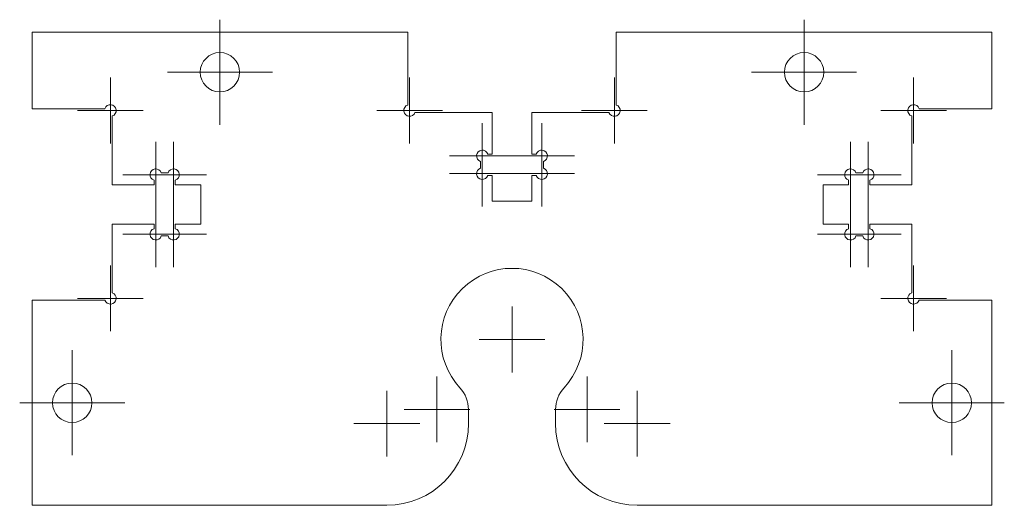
# Model space of a CAD drawing. Header units: millimetres. Extents: x 0 to 74.9, y 7.2 to 44.2.
import ezdxf

# ---------------------------------------------------------------- set-up
doc = ezdxf.new("R2010")
doc.units = ezdxf.units.MM

# ---------------------------------------------------------------- blocks, each defined once
blk = doc.blocks.new('SW_CENTERMARKSYMBOL_0')
at = {"color": 7, "linetype": 'Continuous', "lineweight": 0}
for p, q in [((0, 2.5), (0, 3.99733)), ((0, 0), (0, 2.5)), ((-2.5, 0), (-3.99733, 0)), ((0, 0), (-2.5, 0)), ((0, 0), (0, -2.5)), ((0, 0), (2.5, 0)), ((2.5, 0), (3.99733, 0)), ((0, -2.5), (0, -3.99733))]:
    blk.add_line(p, q, dxfattribs=at)
blk = doc.blocks.new('SW_CENTERMARKSYMBOL_1')
at = {"color": 7, "linetype": 'Continuous', "lineweight": 0}
for p, q in [((0, 2.5), (0, 3.99733)), ((0, 0), (0, 2.5)), ((-2.5, 0), (-3.99733, 0)), ((0, 0), (-2.5, 0)), ((0, 0), (0, -2.5)), ((0, 0), (2.5, 0)), ((2.5, 0), (3.99733, 0)), ((0, -2.5), (0, -3.99733))]:
    blk.add_line(p, q, dxfattribs=at)
blk = doc.blocks.new('SW_CENTERMARKSYMBOL_2')
at = {"color": 7, "linetype": 'Continuous', "lineweight": 0}
for p, q in [((0, 2.5), (0, 3.99733)), ((0, 0), (0, 2.5)), ((-2.5, 0), (-3.99733, 0)), ((0, 0), (-2.5, 0)), ((0, 0), (0, -2.5)), ((0, 0), (2.5, 0)), ((2.5, 0), (3.99733, 0)), ((0, -2.5), (0, -3.99733))]:
    blk.add_line(p, q, dxfattribs=at)
blk = doc.blocks.new('SW_CENTERMARKSYMBOL_3')
at = {"color": 7, "linetype": 'Continuous', "lineweight": 0}
for p, q in [((0, 2.5), (0, 3.99733)), ((0, 0), (0, 2.5)), ((-2.5, 0), (-3.99733, 0)), ((0, 0), (-2.5, 0)), ((0, 0), (0, -2.5)), ((0, 0), (2.5, 0)), ((2.5, 0), (3.99733, 0)), ((0, -2.5), (0, -3.99733))]:
    blk.add_line(p, q, dxfattribs=at)
blk = doc.blocks.new('SW_CENTERMARKSYMBOL_4')
at = {"color": 7, "linetype": 'Continuous', "lineweight": 0}
for q in [(0, 2.5), (-2.5, 0), (0, -2.5), (2.5, 0)]:
    blk.add_line((0, 0), q, dxfattribs=at)
blk = doc.blocks.new('SW_CENTERMARKSYMBOL_5')
at = {"color": 7, "linetype": 'Continuous', "lineweight": 0}
for q in [(0, 2.5), (-2.5, 0), (0, -2.5), (2.5, 0)]:
    blk.add_line((0, 0), q, dxfattribs=at)
blk = doc.blocks.new('SW_CENTERMARKSYMBOL_6')
at = {"color": 7, "linetype": 'Continuous', "lineweight": 0}
for q in [(0, 2.5), (-2.5, 0), (0, -2.5), (2.5, 0)]:
    blk.add_line((0, 0), q, dxfattribs=at)
blk = doc.blocks.new('SW_CENTERMARKSYMBOL_7')
at = {"color": 7, "linetype": 'Continuous', "lineweight": 0}
for q in [(0, 2.5), (-2.5, 0), (0, -2.5), (2.5, 0)]:
    blk.add_line((0, 0), q, dxfattribs=at)
blk = doc.blocks.new('SW_CENTERMARKSYMBOL_8')
at = {"color": 7, "linetype": 'Continuous', "lineweight": 0}
for q in [(0, 2.5), (-2.5, 0), (0, -2.5), (2.5, 0)]:
    blk.add_line((0, 0), q, dxfattribs=at)
blk = doc.blocks.new('SW_CENTERMARKSYMBOL_9')
at = {"color": 7, "linetype": 'Continuous', "lineweight": 0}
for q in [(0, 2.5), (-2.5, 0), (0, -2.5), (2.5, 0)]:
    blk.add_line((0, 0), q, dxfattribs=at)
blk = doc.blocks.new('SW_CENTERMARKSYMBOL_10')
at = {"color": 7, "linetype": 'Continuous', "lineweight": 0}
for q in [(0, 2.5), (-2.5, 0), (0, -2.5), (2.5, 0)]:
    blk.add_line((0, 0), q, dxfattribs=at)
blk = doc.blocks.new('SW_CENTERMARKSYMBOL_11')
at = {"color": 7, "linetype": 'Continuous', "lineweight": 0}
for q in [(0, 2.5), (-2.5, 0), (0, -2.5), (2.5, 0)]:
    blk.add_line((0, 0), q, dxfattribs=at)
blk = doc.blocks.new('SW_CENTERMARKSYMBOL_12')
at = {"color": 7, "linetype": 'Continuous', "lineweight": 0}
for q in [(0, 2.5), (-2.5, 0), (0, -2.5), (2.5, 0)]:
    blk.add_line((0, 0), q, dxfattribs=at)
blk = doc.blocks.new('SW_CENTERMARKSYMBOL_13')
at = {"color": 7, "linetype": 'Continuous', "lineweight": 0}
for q in [(0, 2.5), (-2.5, 0), (0, -2.5), (2.5, 0)]:
    blk.add_line((0, 0), q, dxfattribs=at)
blk = doc.blocks.new('SW_CENTERMARKSYMBOL_14')
at = {"color": 7, "linetype": 'Continuous', "lineweight": 0}
for q in [(0, 2.5), (-2.5, 0), (0, -2.5), (2.5, 0)]:
    blk.add_line((0, 0), q, dxfattribs=at)
blk = doc.blocks.new('SW_CENTERMARKSYMBOL_15')
at = {"color": 7, "linetype": 'Continuous', "lineweight": 0}
for q in [(0, 2.5), (-2.5, 0), (0, -2.5), (2.5, 0)]:
    blk.add_line((0, 0), q, dxfattribs=at)
blk = doc.blocks.new('SW_CENTERMARKSYMBOL_16')
at = {"color": 7, "linetype": 'Continuous', "lineweight": 0}
for q in [(0, 2.5), (-2.5, 0), (0, -2.5), (2.5, 0)]:
    blk.add_line((0, 0), q, dxfattribs=at)
blk = doc.blocks.new('SW_CENTERMARKSYMBOL_17')
at = {"color": 7, "linetype": 'Continuous', "lineweight": 0}
for q in [(0, 2.5), (-2.5, 0), (0, -2.5), (2.5, 0)]:
    blk.add_line((0, 0), q, dxfattribs=at)
blk = doc.blocks.new('SW_CENTERMARKSYMBOL_18')
at = {"color": 7, "linetype": 'Continuous', "lineweight": 0}
for q in [(0, 2.5), (-2.5, 0), (0, -2.5), (2.5, 0)]:
    blk.add_line((0, 0), q, dxfattribs=at)
blk = doc.blocks.new('SW_CENTERMARKSYMBOL_19')
at = {"color": 7, "linetype": 'Continuous', "lineweight": 0}
for q in [(0, 2.5), (-2.5, 0), (0, -2.5), (2.5, 0)]:
    blk.add_line((0, 0), q, dxfattribs=at)
blk = doc.blocks.new('SW_CENTERMARKSYMBOL_20')
at = {"color": 7, "linetype": 'Continuous', "lineweight": 0}
for q in [(0, 2.5), (-2.5, 0), (0, -2.5), (2.5, 0)]:
    blk.add_line((0, 0), q, dxfattribs=at)
blk = doc.blocks.new('SW_CENTERMARKSYMBOL_21')
at = {"color": 7, "linetype": 'Continuous', "lineweight": 0}
for q in [(0, 2.5), (-2.5, 0), (0, -2.5), (2.5, 0)]:
    blk.add_line((0, 0), q, dxfattribs=at)
blk = doc.blocks.new('SW_CENTERMARKSYMBOL_22')
at = {"color": 7, "linetype": 'Continuous', "lineweight": 0}
for q in [(0, 2.5), (-2.5, 0), (0, -2.5), (2.5, 0)]:
    blk.add_line((0, 0), q, dxfattribs=at)
blk = doc.blocks.new('SW_CENTERMARKSYMBOL_23')
at = {"color": 7, "linetype": 'Continuous', "lineweight": 0}
for q in [(0, 2.5), (-2.5, 0), (0, -2.5), (2.5, 0)]:
    blk.add_line((0, 0), q, dxfattribs=at)
blk = doc.blocks.new('SW_CENTERMARKSYMBOL_24')
at = {"color": 7, "linetype": 'Continuous', "lineweight": 0}
for q in [(0, 2.5), (-2.5, 0), (0, -2.5), (2.5, 0)]:
    blk.add_line((0, 0), q, dxfattribs=at)
blk = doc.blocks.new('SW_CENTERMARKSYMBOL_25')
at = {"color": 7, "linetype": 'Continuous', "lineweight": 0}
for q in [(0, 2.5), (-2.5, 0), (0, -2.5), (2.5, 0)]:
    blk.add_line((0, 0), q, dxfattribs=at)
blk = doc.blocks.new('SW_CENTERMARKSYMBOL_26')
at = {"color": 7, "linetype": 'Continuous', "lineweight": 0}
for q in [(0, 2.5), (-2.5, 0), (0, -2.5), (2.5, 0)]:
    blk.add_line((0, 0), q, dxfattribs=at)

msp = doc.modelspace()

# ---------------------------------------------------------------- linework, layer by layer
at = {"color": 7, "linetype": 'Continuous', "lineweight": 15}
for p, q in [((0.941, 43.221), (0.941, 37.405)), ((29.516, 43.221), (0.941, 43.221)), ((29.516, 37.682), (29.516, 43.221)), ((45.391, 43.221), (45.391, 37.682)), ((73.966, 43.221), (45.391, 43.221)), ((73.966, 37.405), (73.966, 43.221)), ((0.941, 37.405), (6.481, 37.405)), ((7.037, 36.848), (7.037, 31.619)), ((35.956, 37.125), (30.072, 37.125)), ((35.956, 33.95), (35.956, 37.125)), ((38.951, 37.125), (38.951, 33.95)), ((44.835, 37.125), (38.951, 37.125)), ((67.87, 31.619), (67.87, 36.848)), ((68.426, 37.405), (73.966, 37.405)), ((35.611, 33.95), (35.956, 33.95)), ((38.951, 33.95), (39.296, 33.95)), ((35.055, 32.884), (35.055, 33.394)), ((39.853, 33.394), (39.853, 32.884)), ((10.768, 32.52), (11.279, 32.52)), ((35.956, 32.327), (35.611, 32.327)), ((35.956, 30.382), (35.956, 32.327)), ((38.951, 32.327), (38.951, 30.382)), ((39.296, 32.327), (38.951, 32.327)), ((63.628, 32.52), (64.139, 32.52)), ((7.037, 31.619), (10.212, 31.619)), ((10.212, 31.619), (10.212, 31.964)), ((11.835, 31.964), (11.835, 31.619)), ((11.835, 31.619), (13.781, 31.619)), ((13.781, 31.619), (13.781, 28.624)), ((61.126, 31.619), (63.072, 31.619)), ((61.126, 28.624), (61.126, 31.619)), ((63.072, 31.619), (63.072, 31.964)), ((64.695, 31.964), (64.695, 31.619)), ((64.695, 31.619), (67.87, 31.619)), ((38.951, 30.382), (35.956, 30.382)), ((7.037, 28.624), (7.037, 23.394)), ((10.212, 28.624), (7.037, 28.624)), ((10.212, 28.279), (10.212, 28.624)), ((11.835, 28.624), (11.835, 28.279)), ((13.781, 28.624), (11.835, 28.624)), ((63.072, 28.624), (61.126, 28.624)), ((63.072, 28.279), (63.072, 28.624)), ((64.695, 28.624), (64.695, 28.279)), ((67.87, 28.624), (64.695, 28.624)), ((67.87, 23.394), (67.87, 28.624)), ((11.279, 27.722), (10.768, 27.722)), ((64.139, 27.722), (63.628, 27.722)), ((0.941, 22.838), (0.941, 7.242)), ((6.481, 22.838), (0.941, 22.838)), ((73.966, 22.838), (68.426, 22.838)), ((73.966, 7.242), (73.966, 22.838)), ((34.139, 13.453), (34.139, 14.531)), ((40.768, 14.531), (40.768, 13.453)), ((0.941, 7.242), (27.929, 7.242)), ((46.979, 7.242), (73.966, 7.242))]:
    msp.add_line(p, q, dxfattribs=at)
for centre in [(15.229, 40.173), (59.679, 40.173), (3.989, 15.04), (70.918, 15.04)]:
    msp.add_circle(centre, 1.497, dxfattribs=at)
for centre, radius, start, end in [((6.897, 37.265), 0.439, 288.53713, 161.46287), ((29.656, 37.265), 0.439, 108.53713, 341.46287), ((45.251, 37.265), 0.439, 198.53713, 71.46287), ((68.01, 37.265), 0.439, 18.53713, 251.46287), ((35.194, 33.811), 0.439, 18.53713, 251.46287), ((39.713, 33.811), 0.439, 288.53713, 161.46287), ((10.352, 32.381), 0.439, 18.53713, 251.46287), ((11.695, 32.381), 0.439, 288.53713, 161.46287), ((35.194, 32.467), 0.439, 108.53713, 341.46287), ((39.713, 32.467), 0.439, 198.53713, 71.46287), ((63.212, 32.381), 0.439, 18.53713, 251.46287), ((64.555, 32.381), 0.439, 288.53713, 161.46287), ((10.352, 27.862), 0.439, 108.53713, 341.46287), ((11.695, 27.862), 0.439, 198.53713, 71.46287), ((63.212, 27.862), 0.439, 108.53713, 341.46287), ((64.555, 27.862), 0.439, 198.53713, 71.46287), ((37.454, 19.853), 5.409, 317.03972, 222.96028), ((6.897, 22.978), 0.439, 198.53713, 71.46287), ((68.01, 22.978), 0.439, 108.53713, 341.46287), ((31.739, 14.531), 2.4, 0, 42.96028), ((43.169, 14.531), 2.4, 137.03972, 180), ((27.929, 13.453), 6.21, 270, 0), ((46.979, 13.453), 6.21, 180, 270)]:
    msp.add_arc(centre, radius, start, end, dxfattribs=at)

# ---------------------------------------------------------------- block references
at = {"color": 7, "linetype": 'Continuous', "lineweight": 0}
for name, p in [('SW_CENTERMARKSYMBOL_0', (15.229, 40.173)), ('SW_CENTERMARKSYMBOL_3', (59.679, 40.173)), ('SW_CENTERMARKSYMBOL_8', (6.897, 37.265)), ('SW_CENTERMARKSYMBOL_9', (29.656, 37.265)), ('SW_CENTERMARKSYMBOL_14', (45.251, 37.265)), ('SW_CENTERMARKSYMBOL_15', (68.01, 37.265)), ('SW_CENTERMARKSYMBOL_10', (35.194, 33.811)), ('SW_CENTERMARKSYMBOL_13', (39.713, 33.811)), ('SW_CENTERMARKSYMBOL_7', (10.352, 32.381)), ('SW_CENTERMARKSYMBOL_6', (11.695, 32.381)), ('SW_CENTERMARKSYMBOL_11', (35.194, 32.467)), ('SW_CENTERMARKSYMBOL_12', (39.713, 32.467)), ('SW_CENTERMARKSYMBOL_17', (63.212, 32.381)), ('SW_CENTERMARKSYMBOL_16', (64.555, 32.381)), ('SW_CENTERMARKSYMBOL_4', (10.352, 27.862)), ('SW_CENTERMARKSYMBOL_5', (11.695, 27.862)), ('SW_CENTERMARKSYMBOL_18', (63.212, 27.862)), ('SW_CENTERMARKSYMBOL_19', (64.555, 27.862)), ('SW_CENTERMARKSYMBOL_26', (6.897, 22.978)), ('SW_CENTERMARKSYMBOL_20', (68.01, 22.978)), ('SW_CENTERMARKSYMBOL_23', (37.454, 19.853)), ('SW_CENTERMARKSYMBOL_1', (3.989, 15.04)), ('SW_CENTERMARKSYMBOL_2', (70.918, 15.04)), ('SW_CENTERMARKSYMBOL_24', (31.739, 14.531)), ('SW_CENTERMARKSYMBOL_22', (43.169, 14.531)), ('SW_CENTERMARKSYMBOL_25', (27.929, 13.453)), ('SW_CENTERMARKSYMBOL_21', (46.979, 13.453))]:
    msp.add_blockref(name, p, dxfattribs=at)

doc.saveas('drawing.dxf')
